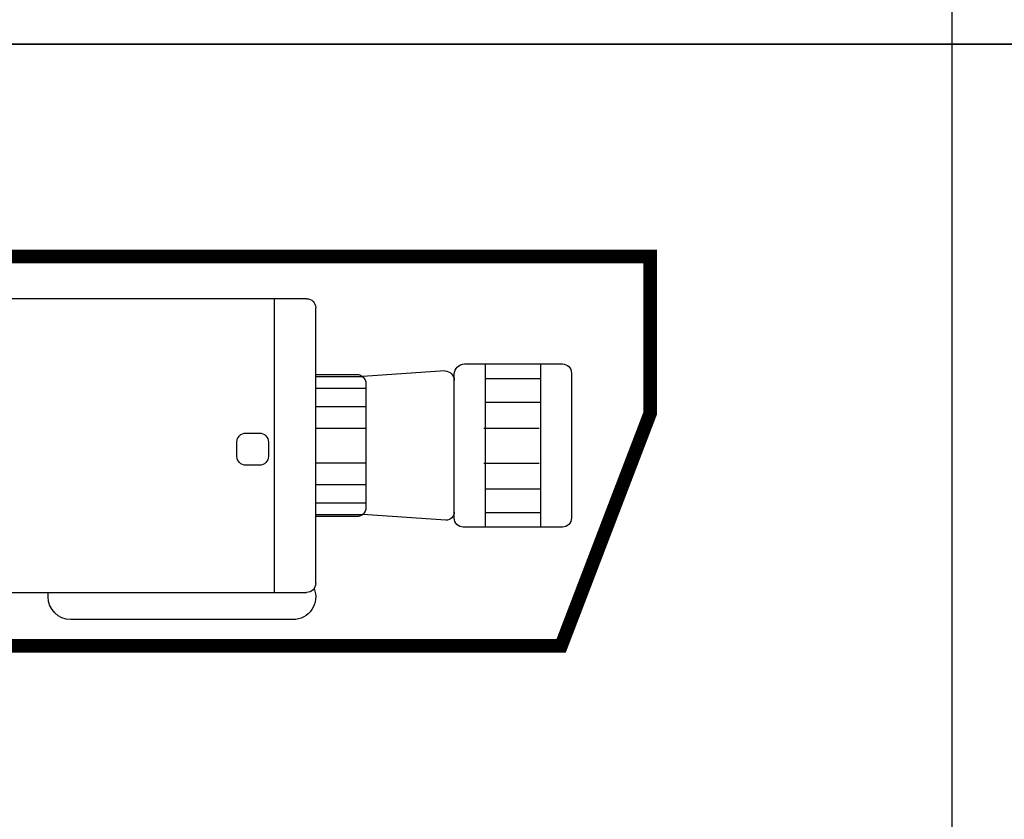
# Model space of a CAD drawing. Header units: millimetres. Extents: x 3585 to 3995, y 1397 to 1684.
# Tile 24 of 26: x 3938 to 3945, y 1666 to 1672. Entities that reach past the tile are written whole.
import ezdxf

# ---------------------------------------------------------------- set-up
doc = ezdxf.new("R2010")
doc.units = ezdxf.units.MM
doc.layers.add('ADT CCTV', color=102, linetype='Continuous')
doc.layers.add('EB_opis', color=7, linetype='Continuous')
doc.styles.get("Standard").update_dxf_attribs({"font": 'arial.ttf'})

# ---------------------------------------------------------------- blocks, each defined once
blk = doc.blocks.new('opis tabela 55324266')
at = {"layer": 'EB_opis', "linetype": 'Continuous'}
for p, q in [((-89925443.81938367, -54747727.18812495), (-89925323.81938367, -54747727.18812495)), ((-89925323.81938367, -54747727.18812495), (-89925323.81938367, -54747787.18812495)), ((-89925323.81938367, -54747727.18812495), (-89924823.81938367, -54747727.18812495)), ((-89925323.81938367, -54747787.18812495), (-89925443.81938367, -54747787.18812495)), ((-89924823.81938367, -54747787.18812495), (-89925323.81938367, -54747787.18812495))]:
    blk.add_line(p, q, dxfattribs=at)
blk = doc.blocks.new('Kamera_zewnętrzna')
at = {"layer": 'ADT CCTV', "lineweight": 30}
for p, q in [((-72.03571647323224, 14.78890731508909), (-8.013153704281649, 14.78890731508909)), ((-68.87891063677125, 14.78890731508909), (-68.87891063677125, -13.71428843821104)), ((-72.91273788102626, -12.83726703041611), (-72.91273788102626, 13.91188590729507)), ((-87.36595254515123, 8.455844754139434), (-96.84543987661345, 8.455844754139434)), ((-94.72122600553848, 8.455844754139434), (-94.72122600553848, -7.381225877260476)), ((-89.36080794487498, 8.455844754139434), (-89.36080794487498, -7.381225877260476)), ((-85.43866798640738, 7.777803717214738), (-77.47877576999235, 7.224729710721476)), ((-97.72246128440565, 7.578823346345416), (-97.72246128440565, -6.504204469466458)), ((-89.36080794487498, 7.047941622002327), (-94.72122600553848, 7.047941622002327)), ((-86.35957266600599, -6.504204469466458), (-86.35957266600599, 7.449464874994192)), ((-72.91273788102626, 7.224729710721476), (-77.47877576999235, 7.224729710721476)), ((-72.91273788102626, 7.438008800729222), (-76.90552827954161, 7.438008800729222)), ((-77.78254968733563, 6.560987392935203), (-77.78254968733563, -5.486368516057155)), ((-72.91273788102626, 6.096365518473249), (-77.78254968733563, 6.096365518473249)), ((-89.36080794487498, 4.740114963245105), (-94.72122600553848, 4.740114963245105)), ((-72.91273788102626, 4.331757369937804), (-77.78254968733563, 4.331757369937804)), ((-89.24439217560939, 2.232660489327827), (-94.60481023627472, 2.232660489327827)), ((-72.91273788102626, 2.210744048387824), (-77.78254968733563, 2.210744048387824)), ((-66.14099474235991, 1.75004382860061), (-67.44736337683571, 1.75004382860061)), ((-68.32438478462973, 0.8730224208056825), (-68.32438478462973, -0.4958124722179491)), ((-65.26397333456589, -0.4958124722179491), (-65.26397333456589, 0.8730224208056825)), ((-89.24439217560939, -1.158041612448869), (-94.60481023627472, -1.158041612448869)), ((-72.91273788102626, -1.136125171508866), (-77.78254968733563, -1.136125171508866)), ((-67.44736337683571, -1.372833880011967), (-66.14099474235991, -1.372833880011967)), ((-89.36080794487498, -3.665496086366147), (-94.72122600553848, -3.665496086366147)), ((-72.91273788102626, -3.257138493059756), (-77.78254968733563, -3.257138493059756)), ((-72.91273788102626, -5.021746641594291), (-77.78254968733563, -5.021746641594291)), ((-89.36080794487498, -5.973322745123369), (-94.72122600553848, -5.973322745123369)), ((-85.55703961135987, -6.714171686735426), (-77.47877576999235, -6.150110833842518)), ((-72.91273788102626, -6.150110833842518), (-77.47877576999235, -6.150110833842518)), ((-76.90552827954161, -6.363389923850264), (-72.91273788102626, -6.363389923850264)), ((-96.84543987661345, -7.381225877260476), (-87.2365940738, -7.381225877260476)), ((-8.013153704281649, -13.71428843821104), (-72.03571647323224, -13.71428843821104)), ((-46.95817173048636, -14.15802013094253), (-46.95817173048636, -13.71428843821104)), ((-70.7201843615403, -16.35057365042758), (-49.15072524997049, -16.35057365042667))]:
    blk.add_line(p, q, dxfattribs=at)
at = {"layer": 'ADT CCTV', "lineweight": 30, "const_width": 1.315532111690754}
blk.add_lwpolyline([(0, 18.89384323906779), (-105.3652839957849, 18.89384323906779), (-105.3652839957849, 3.66057744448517), (-96.732321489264, -18.89384323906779), (0, -18.89384323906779)], close=True, dxfattribs=at)
at = {"layer": 'ADT CCTV', "lineweight": 30}
for centre, radius, start, end in [((-72.03571647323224, 13.91188590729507), 0.8770214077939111, 90, 180), ((-96.84543987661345, 7.578823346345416), 0.8770214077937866, 90, 180), ((-87.36595254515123, 7.449464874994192), 1.006379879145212, 0, 90), ((-85.43866798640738, 6.856899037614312), 0.9209046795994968, 90, 180), ((-76.90552827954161, 6.560987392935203), 0.8770214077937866, 90, 180), ((-67.44736337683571, 0.8730224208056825), 0.8770214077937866, 90, 180), ((-66.14099474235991, 0.8730224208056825), 0.8770214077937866, 0, 90), ((-67.44736337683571, -0.4958124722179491), 0.8770214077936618, 180, 270), ((-66.14099474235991, -0.4958124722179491), 0.8770214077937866, 270, 0), ((-76.90552827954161, -5.486368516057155), 0.8770214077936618, 180, 270), ((-96.84543987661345, -6.504204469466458), 0.8770214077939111, 180, 270), ((-87.2365940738, -6.504204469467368), 0.8770214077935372, 270, 0), ((-85.55703961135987, -5.911638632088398), 0.8025330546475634, 180, 270), ((-72.03571647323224, -12.83726703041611), 0.8770214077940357, 180, 270), ((-70.7201843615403, -14.15802013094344), 2.192553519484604, 158.0916238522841, 270), ((-49.15072524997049, -14.15802013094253), 2.192553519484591, 270, 0)]:
    blk.add_arc(centre, radius, start, end, dxfattribs=at)
blk.add_attdef('NUMER', (10, -10), '', height=20, dxfattribs=at)

msp = doc.modelspace()

# ---------------------------------------------------------------- block references
at = {"layer": 'ADT CCTV', "xscale": -0.07499999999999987, "yscale": 0.07499999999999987, "zscale": 0.07499999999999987}
msp.add_blockref('Kamera_zewnętrzna', (3934.557848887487, 1668.967282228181), dxfattribs=at)
at = {"layer": 'EB_opis', "linetype": 'Continuous', "xscale": 0.1, "yscale": 0.1, "zscale": 0.1}
for p in [(8996477.03670189, 5476450.647049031), (8996477.03670189, 5476444.647049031)]:
    msp.add_blockref('opis tabela 55324266', p, dxfattribs=at)

doc.saveas('drawing.dxf')
